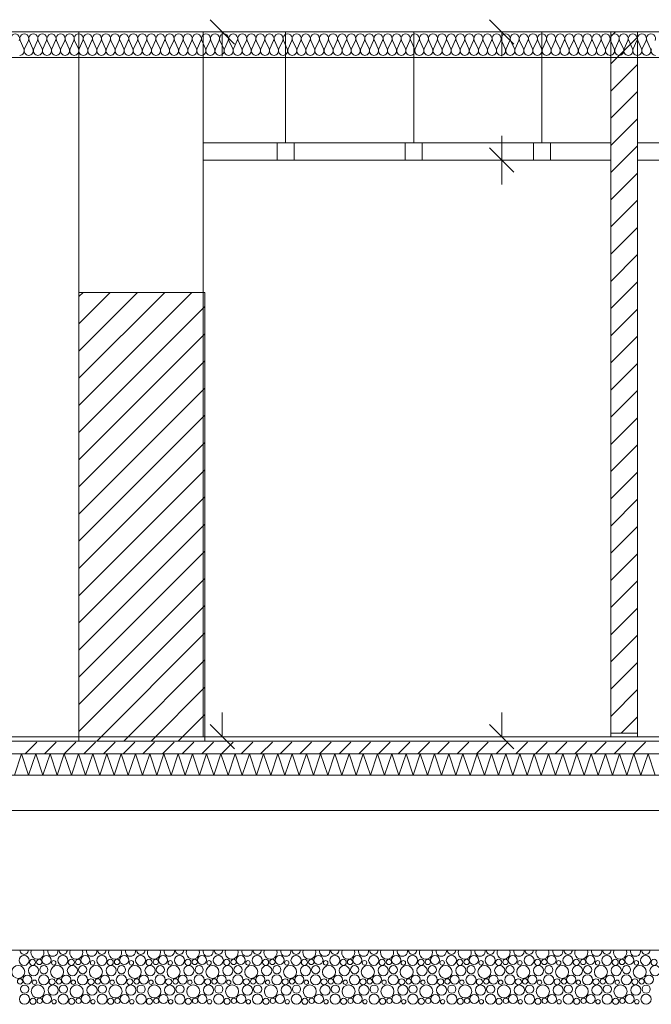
# Model space of a CAD drawing. Header units: millimetres. Extents: x 178516 to 426772, y -178579 to -115871.
# Tile 254 of 256: x 358125 to 361082, y -139136 to -134526. Entities that reach past the tile are written whole.
import ezdxf

# ---------------------------------------------------------------- set-up
doc = ezdxf.new("R2010")
doc.units = ezdxf.units.MM
doc.header["$MEASUREMENT"] = 0
doc.layers.get('0').update_dxf_attribs({"color": 252, "lineweight": 5})
for name, color, linetype, lineweight in [('Nowe_220-A Ściany', 252, 'Continuous', 5), ('Nowe_220-A Ściany_Nr_pióra__1', 252, 'Continuous', 5), ('Nowe_220-A Ściany_Nr_pióra__141', 252, 'Continuous', 5), ('Nowe_220-A Ściany_Nr_pióra__174', 252, 'Continuous', 5), ('Nowe_220-A Ściany_Nr_pióra__93', 252, 'Continuous', 5), ('Nowe_320-W Umeblowanie_Nr_pióra__103', 252, 'Continuous', 5), ('Nowe_810-G Ogólne_Nr_pióra__102', 252, 'Continuous', 5), ('Nowe_810-G Ogólne_Nr_pióra__24', 252, 'Continuous', 5), ('Nowe_810-G Ogólne_Nr_pióra__7', 252, 'Continuous', 5), ('Nowe_820-G Rysunki Obrazki_Nr_pióra__1', 252, 'Continuous', 5), ('Nowe_Nowe_220(1)-A Ściany zewnętrzne_Nr_pióra__3', 252, 'Continuous', 5), ('Nowe_Nowe_220(1)-A Ściany zewnętrzne_Nr_pióra__7', 252, 'Continuous', 5)]:
    doc.layers.add(name, color=color, linetype=linetype, lineweight=lineweight)

# ---------------------------------------------------------------- blocks, each defined once
blk = doc.blocks.new('podkład 20251118')
at = {"color": 252, "linetype": 'Continuous', "lineweight": 5}
for p, q in [((359129.9, -134640.4), (359015.9, -134526.4)), ((360438.6, -134640.4), (360324.6, -134526.4)), ((360438.6, -134640.4), (360324.6, -134526.4)), ((359072.9, -134583.4), (359072.9, -134697.4)), ((360381.6, -134583.4), (360381.6, -134697.4)), ((360381.6, -134583.4), (360381.6, -134697.4)), ((360381.6, -135183.4), (360381.6, -135069.4)), ((360438.6, -135240.4), (360324.6, -135126.4)), ((360324.6, -135126.4), (360438.6, -135240.4)), ((360381.6, -135183.4), (360381.6, -135297.4)), ((359072.9, -137883.4), (359072.9, -137769.4)), ((360381.6, -137883.4), (360381.6, -137769.4)), ((359015.9, -137826.4), (359129.9, -137940.4)), ((360324.6, -137826.4), (360438.6, -137940.4))]:
    blk.add_line(p, q, dxfattribs=at)
at = {"layer": 'Nowe_220-A Ściany', "color": 252, "linetype": 'Continuous', "lineweight": 5}
for p, q in [((360892.1, -134605.9), (360914.5, -134583.4)), ((360892.1, -134733.2), (361017.1, -134608.2)), ((360892.1, -134860.5), (361017.1, -134735.5)), ((360892.1, -134987.8), (361017.1, -134862.8)), ((360892.1, -135115), (361017.1, -134990)), ((360892.1, -135242.3), (361017.1, -135117.3)), ((360892.1, -135369.6), (361017.1, -135244.6)), ((360892.1, -135496.9), (361017.1, -135371.9)), ((360892.1, -135624.1), (361017.1, -135499.1)), ((360892.1, -135751.4), (361017.1, -135626.4)), ((360892.1, -135878.7), (361017.1, -135753.7)), ((358402.1, -135823.1), (358421.8, -135803.4)), ((358402.1, -135950.4), (358549, -135803.4)), ((358402.1, -136077.7), (358676.3, -135803.4)), ((358402.1, -136205), (358803.6, -135803.4)), ((358402.1, -136332.2), (358930.9, -135803.4)), ((358402.1, -136459.5), (358992.1, -135869.5)), ((360892.1, -136006), (361017.1, -135881)), ((358402.1, -136586.8), (358992.1, -135996.8)), ((360892.1, -136133.3), (361017.1, -136008.3)), ((358402.1, -136714.1), (358992.1, -136124.1)), ((360892.1, -136260.5), (361017.1, -136135.5)), ((358402.1, -136841.4), (358992.1, -136251.4)), ((360892.1, -136387.8), (361017.1, -136262.8)), ((358402.1, -136968.6), (358992.1, -136378.6)), ((360892.1, -136515.1), (361017.1, -136390.1)), ((358402.1, -137095.9), (358992.1, -136505.9)), ((360892.1, -136642.4), (361017.1, -136517.4)), ((358402.1, -137223.2), (358992.1, -136633.2)), ((360892.1, -136769.7), (361017.1, -136644.7)), ((358402.1, -137350.5), (358992.1, -136760.5)), ((360892.1, -136896.9), (361017.1, -136771.9)), ((358402.1, -137477.8), (358992.1, -136887.8)), ((360892.1, -137024.2), (361017.1, -136899.2)), ((358402.1, -137605), (358992.1, -137015)), ((360892.1, -137151.5), (361017.1, -137026.5)), ((358402.1, -137732.3), (358992.1, -137142.3)), ((360892.1, -137278.8), (361017.1, -137153.8)), ((358402.1, -137859.6), (358992.1, -137269.6)), ((360892.1, -137406.1), (361017.1, -137281.1)), ((358485.5, -137903.4), (358992.1, -137396.9)), ((360892.1, -137533.3), (361017.1, -137408.3)), ((358612.8, -137903.4), (358992.1, -137524.1)), ((360892.1, -137660.6), (361017.1, -137535.6)), ((358740.1, -137903.4), (358992.1, -137651.4)), ((360892.1, -137787.9), (361017.1, -137662.9)), ((358867.3, -137903.4), (358992.1, -137778.7)), ((360941, -137866.3), (361017.1, -137790.2)), ((358149.7, -137963.4), (358204.4, -137908.8)), ((358241.7, -137963.4), (358296.3, -137908.8)), ((358333.6, -137963.4), (358388.2, -137908.8)), ((358425.5, -137963.4), (358480.2, -137908.8)), ((358517.4, -137963.4), (358572.1, -137908.8)), ((358609.4, -137963.4), (358664, -137908.8)), ((358701.3, -137963.4), (358755.9, -137908.8)), ((358793.2, -137963.4), (358847.9, -137908.8)), ((358885.1, -137963.4), (358939.8, -137908.8)), ((358977.1, -137963.4), (359031.7, -137908.8)), ((359069, -137963.4), (359123.6, -137908.8)), ((359160.9, -137963.4), (359215.5, -137908.8)), ((359252.8, -137963.4), (359307.5, -137908.8)), ((359344.8, -137963.4), (359399.4, -137908.8)), ((359436.7, -137963.4), (359491.3, -137908.8)), ((359528.6, -137963.4), (359583.2, -137908.8)), ((359620.5, -137963.4), (359675.2, -137908.8)), ((359712.5, -137963.4), (359767.1, -137908.8)), ((359804.4, -137963.4), (359859, -137908.8)), ((359896.3, -137963.4), (359950.9, -137908.8)), ((359988.2, -137963.4), (360042.9, -137908.8)), ((360080.1, -137963.4), (360134.8, -137908.8)), ((360172.1, -137963.4), (360226.7, -137908.8)), ((360264, -137963.4), (360318.6, -137908.8)), ((360355.9, -137963.4), (360410.6, -137908.8)), ((360447.8, -137963.4), (360502.5, -137908.8)), ((360539.8, -137963.4), (360594.4, -137908.8)), ((360631.7, -137963.4), (360686.3, -137908.8)), ((360723.6, -137963.4), (360778.3, -137908.8)), ((360815.5, -137963.4), (360870.2, -137908.8)), ((360907.5, -137963.4), (360962.1, -137908.8)), ((360999.4, -137963.4), (361054, -137908.8))]:
    blk.add_line(p, q, dxfattribs=at)
at = {"layer": 'Nowe_220-A Ściany_Nr_pióra__1', "color": 252, "linetype": 'Continuous', "lineweight": 5}
for p, q in [((364505.6, -137883.4), (352852.1, -137883.4)), ((364505.6, -137963.4), (352852.1, -137963.4)), ((352852.1, -138063.4), (364505.6, -138063.4))]:
    blk.add_line(p, q, dxfattribs=at)
at = {"layer": 'Nowe_220-A Ściany_Nr_pióra__141', "color": 252, "linetype": 'Continuous', "lineweight": 5}
blk.add_line((364505.6, -137903.4), (352852.1, -137903.4), dxfattribs=at)
at = {"layer": 'Nowe_220-A Ściany_Nr_pióra__174', "color": 252, "linetype": 'Continuous', "lineweight": 5}
for p, q in [((358133.3, -137963.4), (358100, -138063.4)), ((358166.7, -138063.4), (358133.3, -137963.4)), ((358200, -137963.4), (358166.7, -138063.4)), ((358233.3, -138063.4), (358200, -137963.4)), ((358266.7, -137963.4), (358233.3, -138063.4)), ((358300, -138063.4), (358266.7, -137963.4)), ((358333.3, -137963.4), (358300, -138063.4)), ((358366.7, -138063.4), (358333.3, -137963.4)), ((358400, -137963.4), (358366.7, -138063.4)), ((358433.3, -138063.4), (358400, -137963.4)), ((358466.7, -137963.4), (358433.3, -138063.4)), ((358500, -138063.4), (358466.7, -137963.4)), ((358533.3, -137963.4), (358500, -138063.4)), ((358566.7, -138063.4), (358533.3, -137963.4)), ((358600, -137963.4), (358566.7, -138063.4)), ((358633.3, -138063.4), (358600, -137963.4)), ((358666.7, -137963.4), (358633.3, -138063.4)), ((358700, -138063.4), (358666.7, -137963.4)), ((358733.3, -137963.4), (358700, -138063.4)), ((358766.7, -138063.4), (358733.3, -137963.4)), ((358800, -137963.4), (358766.7, -138063.4)), ((358833.3, -138063.4), (358800, -137963.4)), ((358866.7, -137963.4), (358833.3, -138063.4)), ((358900, -138063.4), (358866.7, -137963.4)), ((358933.3, -137963.4), (358900, -138063.4)), ((358966.7, -138063.4), (358933.3, -137963.4)), ((359000, -137963.4), (358966.7, -138063.4)), ((359033.3, -138063.4), (359000, -137963.4)), ((359066.7, -137963.4), (359033.3, -138063.4)), ((359100, -138063.4), (359066.7, -137963.4)), ((359133.3, -137963.4), (359100, -138063.4)), ((359166.7, -138063.4), (359133.3, -137963.4)), ((359200, -137963.4), (359166.7, -138063.4)), ((359233.3, -138063.4), (359200, -137963.4)), ((359266.7, -137963.4), (359233.3, -138063.4)), ((359300, -138063.4), (359266.7, -137963.4)), ((359333.3, -137963.4), (359300, -138063.4)), ((359366.7, -138063.4), (359333.3, -137963.4)), ((359400, -137963.4), (359366.7, -138063.4)), ((359433.3, -138063.4), (359400, -137963.4)), ((359466.7, -137963.4), (359433.3, -138063.4)), ((359500, -138063.4), (359466.7, -137963.4)), ((359533.3, -137963.4), (359500, -138063.4)), ((359566.7, -138063.4), (359533.3, -137963.4)), ((359600, -137963.4), (359566.7, -138063.4)), ((359633.3, -138063.4), (359600, -137963.4)), ((359666.7, -137963.4), (359633.3, -138063.4)), ((359700, -138063.4), (359666.7, -137963.4)), ((359733.3, -137963.4), (359700, -138063.4)), ((359766.7, -138063.4), (359733.3, -137963.4)), ((359800, -137963.4), (359766.7, -138063.4)), ((359833.3, -138063.4), (359800, -137963.4)), ((359866.7, -137963.4), (359833.3, -138063.4)), ((359900, -138063.4), (359866.7, -137963.4)), ((359933.3, -137963.4), (359900, -138063.4)), ((359966.7, -138063.4), (359933.3, -137963.4)), ((360000, -137963.4), (359966.7, -138063.4)), ((360033.3, -138063.4), (360000, -137963.4)), ((360066.7, -137963.4), (360033.3, -138063.4)), ((360100, -138063.4), (360066.7, -137963.4)), ((360133.3, -137963.4), (360100, -138063.4)), ((360166.7, -138063.4), (360133.3, -137963.4)), ((360200, -137963.4), (360166.7, -138063.4)), ((360233.3, -138063.4), (360200, -137963.4)), ((360266.7, -137963.4), (360233.3, -138063.4)), ((360300, -138063.4), (360266.7, -137963.4)), ((360333.3, -137963.4), (360300, -138063.4)), ((360366.7, -138063.4), (360333.3, -137963.4)), ((360400, -137963.4), (360366.7, -138063.4)), ((360433.3, -138063.4), (360400, -137963.4)), ((360466.7, -137963.4), (360433.3, -138063.4)), ((360500, -138063.4), (360466.7, -137963.4)), ((360533.3, -137963.4), (360500, -138063.4)), ((360566.7, -138063.4), (360533.3, -137963.4)), ((360600, -137963.4), (360566.7, -138063.4)), ((360633.3, -138063.4), (360600, -137963.4)), ((360666.7, -137963.4), (360633.3, -138063.4)), ((360700, -138063.4), (360666.7, -137963.4)), ((360733.3, -137963.4), (360700, -138063.4)), ((360766.7, -138063.4), (360733.3, -137963.4)), ((360800, -137963.4), (360766.7, -138063.4)), ((360833.3, -138063.4), (360800, -137963.4)), ((360866.7, -137963.4), (360833.3, -138063.4)), ((360900, -138063.4), (360866.7, -137963.4)), ((360933.3, -137963.4), (360900, -138063.4)), ((360966.7, -138063.4), (360933.3, -137963.4)), ((361000, -137963.4), (360966.7, -138063.4)), ((361033.3, -138063.4), (361000, -137963.4)), ((361066.7, -137963.4), (361033.3, -138063.4)), ((361100, -138063.4), (361066.7, -137963.4))]:
    blk.add_line(p, q, dxfattribs=at)
at = {"layer": 'Nowe_220-A Ściany_Nr_pióra__93', "color": 252, "linetype": 'Continuous', "lineweight": 5}
for p, q in [((361017.1, -134583.4), (360892.1, -134583.4)), ((360892.1, -134583.4), (360892.1, -137866.3)), ((361017.1, -137866.3), (361017.1, -134583.4)), ((358992.1, -135803.4), (358402.1, -135803.4)), ((358402.1, -135803.4), (358402.1, -137903.4)), ((358992.1, -137903.4), (358992.1, -135803.4)), ((360892.1, -137866.3), (361017.1, -137866.3)), ((358402.1, -137903.4), (358992.1, -137903.4))]:
    blk.add_line(p, q, dxfattribs=at)
at = {"layer": 'Nowe_320-W Umeblowanie_Nr_pióra__103', "color": 252, "linetype": 'Continuous', "lineweight": 5}
for p, q in [((358144.3, -134663.6), (358126.6, -134623.2)), ((358165.6, -134623.2), (358147.9, -134663.6)), ((358186.8, -134663.6), (358169.1, -134623.2)), ((358208.1, -134623.2), (358190.4, -134663.6)), ((358229.3, -134663.6), (358211.7, -134623.2)), ((358250.6, -134623.2), (358232.9, -134663.6)), ((358271.9, -134663.6), (358254.2, -134623.2)), ((358293.1, -134623.2), (358275.4, -134663.6)), ((358314.4, -134663.6), (358296.7, -134623.2)), ((358335.6, -134623.2), (358318, -134663.6)), ((358356.9, -134663.6), (358339.2, -134623.2)), ((358378.2, -134623.2), (358360.5, -134663.6)), ((358399.4, -134663.6), (358381.7, -134623.2)), ((358420.7, -134623.2), (358403, -134663.6)), ((358442, -134663.6), (358424.3, -134623.2)), ((358463.2, -134623.2), (358445.5, -134663.6)), ((358484.5, -134663.6), (358466.8, -134623.2)), ((358505.7, -134623.2), (358488, -134663.6)), ((358527, -134663.6), (358509.3, -134623.2)), ((358548.3, -134623.2), (358530.6, -134663.6)), ((358569.5, -134663.6), (358551.8, -134623.2)), ((358590.8, -134623.2), (358573.1, -134663.6)), ((358612, -134663.6), (358594.4, -134623.2)), ((358633.3, -134623.2), (358615.6, -134663.6)), ((358654.6, -134663.6), (358636.9, -134623.2)), ((358675.8, -134623.2), (358658.1, -134663.6)), ((358697.1, -134663.6), (358679.4, -134623.2)), ((358718.3, -134623.2), (358700.7, -134663.6)), ((358739.6, -134663.6), (358721.9, -134623.2)), ((358760.9, -134623.2), (358743.2, -134663.6)), ((358782.1, -134663.6), (358764.4, -134623.2)), ((358803.4, -134623.2), (358785.7, -134663.6)), ((358824.7, -134663.6), (358807, -134623.2)), ((358845.9, -134623.2), (358828.2, -134663.6)), ((358867.2, -134663.6), (358849.5, -134623.2)), ((358888.4, -134623.2), (358870.7, -134663.6)), ((358909.7, -134663.6), (358892, -134623.2)), ((358931, -134623.2), (358913.3, -134663.6)), ((358952.2, -134663.6), (358934.5, -134623.2)), ((358973.5, -134623.2), (358955.8, -134663.6)), ((358994.7, -134663.6), (358977.1, -134623.2)), ((359016, -134623.2), (358998.3, -134663.6)), ((359037.3, -134663.6), (359019.6, -134623.2)), ((359058.5, -134623.2), (359040.8, -134663.6)), ((359079.8, -134663.6), (359062.1, -134623.2)), ((359101, -134623.2), (359083.4, -134663.6)), ((359122.3, -134663.6), (359104.6, -134623.2)), ((359143.6, -134623.2), (359125.9, -134663.6)), ((359164.8, -134663.6), (359147.1, -134623.2)), ((359186.1, -134623.2), (359168.4, -134663.6)), ((359207.4, -134663.6), (359189.7, -134623.2)), ((359228.6, -134623.2), (359210.9, -134663.6)), ((359249.9, -134663.6), (359232.2, -134623.2)), ((359271.1, -134623.2), (359253.4, -134663.6)), ((359292.4, -134663.6), (359274.7, -134623.2)), ((359313.7, -134623.2), (359296, -134663.6)), ((359334.9, -134663.6), (359317.2, -134623.2)), ((359356.2, -134623.2), (359338.5, -134663.6)), ((359377.4, -134663.6), (359359.8, -134623.2)), ((359398.7, -134623.2), (359381, -134663.6)), ((359420, -134663.6), (359402.3, -134623.2)), ((359441.2, -134623.2), (359423.5, -134663.6)), ((359462.5, -134663.6), (359444.8, -134623.2)), ((359483.7, -134623.2), (359466.1, -134663.6)), ((359505, -134663.6), (359487.3, -134623.2)), ((359526.3, -134623.2), (359508.6, -134663.6)), ((359547.5, -134663.6), (359529.8, -134623.2)), ((359568.8, -134623.2), (359551.1, -134663.6)), ((359590.1, -134663.6), (359572.4, -134623.2)), ((359611.3, -134623.2), (359593.6, -134663.6)), ((359632.6, -134663.6), (359614.9, -134623.2)), ((359653.8, -134623.2), (359636.1, -134663.6)), ((359675.1, -134663.6), (359657.4, -134623.2)), ((359696.4, -134623.2), (359678.7, -134663.6)), ((359717.6, -134663.6), (359699.9, -134623.2)), ((359738.9, -134623.2), (359721.2, -134663.6)), ((359760.1, -134663.6), (359742.5, -134623.2)), ((359781.4, -134623.2), (359763.7, -134663.6)), ((359802.7, -134663.6), (359785, -134623.2)), ((359823.9, -134623.2), (359806.2, -134663.6)), ((359845.2, -134663.6), (359827.5, -134623.2)), ((359866.4, -134623.2), (359848.8, -134663.6)), ((359887.7, -134663.6), (359870, -134623.2)), ((359909, -134623.2), (359891.3, -134663.6)), ((359930.2, -134663.6), (359912.5, -134623.2)), ((359951.5, -134623.2), (359933.8, -134663.6)), ((359972.8, -134663.6), (359955.1, -134623.2)), ((359994, -134623.2), (359976.3, -134663.6)), ((360015.3, -134663.6), (359997.6, -134623.2)), ((360036.5, -134623.2), (360018.8, -134663.6)), ((360057.8, -134663.6), (360040.1, -134623.2)), ((360079.1, -134623.2), (360061.4, -134663.6)), ((360100.3, -134663.6), (360082.6, -134623.2)), ((360121.6, -134623.2), (360103.9, -134663.6)), ((360142.8, -134663.6), (360125.2, -134623.2)), ((360164.1, -134623.2), (360146.4, -134663.6)), ((360185.4, -134663.6), (360167.7, -134623.2)), ((360206.6, -134623.2), (360188.9, -134663.6)), ((360227.9, -134663.6), (360210.2, -134623.2)), ((360249.1, -134623.2), (360231.5, -134663.6)), ((360270.4, -134663.6), (360252.7, -134623.2)), ((360291.7, -134623.2), (360274, -134663.6)), ((360312.9, -134663.6), (360295.2, -134623.2)), ((360334.2, -134623.2), (360316.5, -134663.6)), ((360355.5, -134663.6), (360337.8, -134623.2)), ((360376.7, -134623.2), (360359, -134663.6)), ((360398, -134663.6), (360380.3, -134623.2)), ((360419.2, -134623.2), (360401.5, -134663.6)), ((360440.5, -134663.6), (360422.8, -134623.2)), ((360461.8, -134623.2), (360444.1, -134663.6)), ((360483, -134663.6), (360465.3, -134623.2)), ((360504.3, -134623.2), (360486.6, -134663.6)), ((360525.5, -134663.6), (360507.9, -134623.2)), ((360546.8, -134623.2), (360529.1, -134663.6)), ((360568.1, -134663.6), (360550.4, -134623.2)), ((360589.3, -134623.2), (360571.6, -134663.6)), ((360610.6, -134663.6), (360592.9, -134623.2)), ((360631.8, -134623.2), (360614.2, -134663.6)), ((360653.1, -134663.6), (360635.4, -134623.2)), ((360674.4, -134623.2), (360656.7, -134663.6)), ((360695.6, -134663.6), (360677.9, -134623.2)), ((360716.9, -134623.2), (360699.2, -134663.6)), ((360738.2, -134663.6), (360720.5, -134623.2)), ((360759.4, -134623.2), (360741.7, -134663.6)), ((360780.7, -134663.6), (360763, -134623.2)), ((360801.9, -134623.2), (360784.2, -134663.6)), ((360823.2, -134663.6), (360805.5, -134623.2)), ((360844.5, -134623.2), (360826.8, -134663.6)), ((360865.7, -134663.6), (360848, -134623.2)), ((360887, -134623.2), (360869.3, -134663.6)), ((360908.2, -134663.6), (360890.5, -134623.2)), ((360929.5, -134623.2), (360911.8, -134663.6)), ((360950.8, -134663.6), (360933.1, -134623.2)), ((360972, -134623.2), (360954.3, -134663.6)), ((360993.3, -134663.6), (360975.6, -134623.2)), ((361014.5, -134623.2), (360996.9, -134663.6)), ((361035.8, -134663.6), (361018.1, -134623.2)), ((361057.1, -134623.2), (361039.4, -134663.6)), ((361078.3, -134663.6), (361060.6, -134623.2))]:
    blk.add_line(p, q, dxfattribs=at)
at = {"layer": 'Nowe_320-W Umeblowanie_Nr_pióra__103', "color": 252, "linetype": 'Continuous', "lineweight": 5, "extrusion": (0, 0, -1)}
for centre, start_param, end_param in [((358103.6, -134614.7), 4.299595, 8.266775), ((358146.1, -134614.7), 4.299595, 8.266775), ((358188.6, -134614.7), 4.299595, 8.266775), ((358231.1, -134614.7), 4.299595, 8.266775), ((358273.7, -134614.7), 4.299595, 8.266775), ((358316.2, -134614.7), 4.299595, 8.266775), ((358358.7, -134614.7), 4.299595, 8.266775), ((358401.2, -134614.7), 4.299595, 8.266775), ((358443.7, -134614.7), 4.299595, 8.266775), ((358486.3, -134614.7), 4.299595, 8.266775), ((358528.8, -134614.7), 4.299595, 8.266775), ((358571.3, -134614.7), 4.299595, 8.266775), ((358613.8, -134614.7), 4.299595, 8.266775), ((358656.4, -134614.7), 4.299595, 8.266775), ((358698.9, -134614.7), 4.299595, 8.266775), ((358741.4, -134614.7), 4.299595, 8.266775), ((358783.9, -134614.7), 4.299595, 8.266775), ((358826.4, -134614.7), 4.299595, 8.266775), ((358869, -134614.7), 4.299595, 8.266775), ((358911.5, -134614.7), 4.299595, 8.266775), ((358954, -134614.7), 4.299595, 8.266775), ((358996.5, -134614.7), 4.299595, 8.266775), ((359039.1, -134614.7), 4.299595, 8.266775), ((359081.6, -134614.7), 4.299595, 8.266775), ((359124.1, -134614.7), 4.299595, 8.266775), ((359166.6, -134614.7), 4.299595, 8.266775), ((359209.1, -134614.7), 4.299595, 8.266775), ((359251.7, -134614.7), 4.299595, 8.266775), ((359294.2, -134614.7), 4.299595, 8.266775), ((359336.7, -134614.7), 4.299595, 8.266775), ((359379.2, -134614.7), 4.299595, 8.266775), ((359421.7, -134614.7), 4.299595, 8.266775), ((359464.3, -134614.7), 4.299595, 8.266775), ((359506.8, -134614.7), 4.299595, 8.266775), ((359549.3, -134614.7), 4.299595, 8.266775), ((359591.8, -134614.7), 4.299595, 8.266775), ((359634.4, -134614.7), 4.299595, 8.266775), ((359676.9, -134614.7), 4.299595, 8.266775), ((359719.4, -134614.7), 4.299595, 8.266775), ((359761.9, -134614.7), 4.299595, 8.266775), ((359804.4, -134614.7), 4.299595, 8.266775), ((359847, -134614.7), 4.299595, 8.266775), ((359889.5, -134614.7), 4.299595, 8.266775), ((359932, -134614.7), 4.299595, 8.266775), ((359974.5, -134614.7), 4.299595, 8.266775), ((360017.1, -134614.7), 4.299595, 8.266775), ((360059.6, -134614.7), 4.299595, 8.266775), ((360102.1, -134614.7), 4.299595, 8.266775), ((360144.6, -134614.7), 4.299595, 8.266775), ((360187.1, -134614.7), 4.299595, 8.266775), ((360229.7, -134614.7), 4.299595, 8.266775), ((360272.2, -134614.7), 4.299595, 8.266775), ((360314.7, -134614.7), 4.299595, 8.266775), ((360357.2, -134614.7), 4.299595, 8.266775), ((360399.8, -134614.7), 4.299595, 8.266775), ((360442.3, -134614.7), 4.299595, 8.266775), ((360484.8, -134614.7), 4.299595, 8.266775), ((360527.3, -134614.7), 4.299595, 8.266775), ((360569.8, -134614.7), 4.299595, 8.266775), ((360612.4, -134614.7), 4.299595, 8.266775), ((360654.9, -134614.7), 4.299595, 8.266775), ((360697.4, -134614.7), 4.299595, 8.266775), ((360739.9, -134614.7), 4.299595, 8.266775), ((360782.5, -134614.7), 4.299595, 8.266775), ((360825, -134614.7), 4.299595, 8.266775), ((360867.5, -134614.7), 4.299595, 8.266775), ((360910, -134614.7), 4.299595, 8.266775), ((360952.5, -134614.7), 4.299595, 8.266775), ((360995.1, -134614.7), 4.299595, 8.266775), ((361037.6, -134614.7), 4.299595, 8.266775), ((361080.1, -134614.7), 4.299595, 8.266775), ((358124.8, -134672.1), 1.158003, 3.141593), ((358167.3, -134672.1), 3.141593, 5.125182), ((358167.3, -134672.1), 1.158003, 3.141593), ((358209.9, -134672.1), 3.141593, 5.125182), ((358209.9, -134672.1), 1.158003, 3.141593), ((358252.4, -134672.1), 3.141593, 5.125182), ((358252.4, -134672.1), 1.158003, 3.141593), ((358294.9, -134672.1), 3.141593, 5.125182), ((358294.9, -134672.1), 1.158003, 3.141593), ((358337.4, -134672.1), 3.141593, 5.125182), ((358337.4, -134672.1), 1.158003, 3.141593), ((358380, -134672.1), 3.141593, 5.125182), ((358380, -134672.1), 1.158003, 3.141593), ((358422.5, -134672.1), 3.141593, 5.125182), ((358422.5, -134672.1), 1.158003, 3.141593), ((358465, -134672.1), 3.141593, 5.125182), ((358465, -134672.1), 1.158003, 3.141593), ((358507.5, -134672.1), 3.141593, 5.125182), ((358507.5, -134672.1), 1.158003, 3.141593), ((358550, -134672.1), 3.141593, 5.125182), ((358550, -134672.1), 1.158003, 3.141593), ((358592.6, -134672.1), 3.141593, 5.125182), ((358592.6, -134672.1), 1.158003, 3.141593), ((358635.1, -134672.1), 3.141593, 5.125182), ((358635.1, -134672.1), 1.158003, 3.141593), ((358677.6, -134672.1), 3.141593, 5.125182), ((358677.6, -134672.1), 1.158003, 3.141593), ((358720.1, -134672.1), 3.141593, 5.125182), ((358720.1, -134672.1), 1.158003, 3.141593), ((358762.7, -134672.1), 3.141593, 5.125182), ((358762.7, -134672.1), 1.158003, 3.141593), ((358805.2, -134672.1), 3.141593, 5.125182), ((358805.2, -134672.1), 1.158003, 3.141593), ((358847.7, -134672.1), 3.141593, 5.125182), ((358847.7, -134672.1), 1.158003, 3.141593), ((358890.2, -134672.1), 3.141593, 5.125182), ((358890.2, -134672.1), 1.158003, 3.141593), ((358932.7, -134672.1), 3.141593, 5.125182), ((358932.7, -134672.1), 1.158003, 3.141593), ((358975.3, -134672.1), 3.141593, 5.125182), ((358975.3, -134672.1), 1.158003, 3.141593), ((359017.8, -134672.1), 3.141593, 5.125182), ((359017.8, -134672.1), 1.158003, 3.141593), ((359060.3, -134672.1), 3.141593, 5.125182), ((359060.3, -134672.1), 1.158003, 3.141593), ((359102.8, -134672.1), 3.141593, 5.125182), ((359102.8, -134672.1), 1.158003, 3.141593), ((359145.4, -134672.1), 3.141593, 5.125182), ((359145.4, -134672.1), 1.158003, 3.141593), ((359187.9, -134672.1), 3.141593, 5.125182), ((359187.9, -134672.1), 1.158003, 3.141593), ((359230.4, -134672.1), 3.141593, 5.125182), ((359230.4, -134672.1), 1.158003, 3.141593), ((359272.9, -134672.1), 3.141593, 5.125182), ((359272.9, -134672.1), 1.158003, 3.141593), ((359315.4, -134672.1), 3.141593, 5.125182), ((359315.4, -134672.1), 1.158003, 3.141593), ((359358, -134672.1), 3.141593, 5.125182), ((359358, -134672.1), 1.158003, 3.141593), ((359400.5, -134672.1), 3.141593, 5.125182), ((359400.5, -134672.1), 1.158003, 3.141593), ((359443, -134672.1), 3.141593, 5.125182), ((359443, -134672.1), 1.158003, 3.141593), ((359485.5, -134672.1), 3.141593, 5.125182), ((359485.5, -134672.1), 1.158003, 3.141593), ((359528.1, -134672.1), 3.141593, 5.125182), ((359528.1, -134672.1), 1.158003, 3.141593), ((359570.6, -134672.1), 3.141593, 5.125182), ((359570.6, -134672.1), 1.158003, 3.141593), ((359613.1, -134672.1), 3.141593, 5.125182), ((359613.1, -134672.1), 1.158003, 3.141593), ((359655.6, -134672.1), 3.141593, 5.125182), ((359655.6, -134672.1), 1.158003, 3.141593), ((359698.1, -134672.1), 3.141593, 5.125182), ((359698.1, -134672.1), 1.158003, 3.141593), ((359740.7, -134672.1), 3.141593, 5.125182), ((359740.7, -134672.1), 1.158003, 3.141593), ((359783.2, -134672.1), 3.141593, 5.125182), ((359783.2, -134672.1), 1.158003, 3.141593), ((359825.7, -134672.1), 3.141593, 5.125182), ((359825.7, -134672.1), 1.158003, 3.141593), ((359868.2, -134672.1), 3.141593, 5.125182), ((359868.2, -134672.1), 1.158003, 3.141593), ((359910.8, -134672.1), 3.141593, 5.125182), ((359910.8, -134672.1), 1.158003, 3.141593), ((359953.3, -134672.1), 3.141593, 5.125182), ((359953.3, -134672.1), 1.158003, 3.141593), ((359995.8, -134672.1), 3.141593, 5.125182), ((359995.8, -134672.1), 1.158003, 3.141593), ((360038.3, -134672.1), 3.141593, 5.125182), ((360038.3, -134672.1), 1.158003, 3.141593), ((360080.8, -134672.1), 3.141593, 5.125182), ((360080.8, -134672.1), 1.158003, 3.141593), ((360123.4, -134672.1), 3.141593, 5.125182), ((360123.4, -134672.1), 1.158003, 3.141593), ((360165.9, -134672.1), 3.141593, 5.125182), ((360165.9, -134672.1), 1.158003, 3.141593), ((360208.4, -134672.1), 3.141593, 5.125182), ((360208.4, -134672.1), 1.158003, 3.141593), ((360250.9, -134672.1), 3.141593, 5.125182), ((360250.9, -134672.1), 1.158003, 3.141593), ((360293.5, -134672.1), 3.141593, 5.125182), ((360293.5, -134672.1), 1.158003, 3.141593), ((360336, -134672.1), 3.141593, 5.125182), ((360336, -134672.1), 1.158003, 3.141593), ((360378.5, -134672.1), 3.141593, 5.125182), ((360378.5, -134672.1), 1.158003, 3.141593), ((360421, -134672.1), 3.141593, 5.125182), ((360421, -134672.1), 1.158003, 3.141593), ((360463.5, -134672.1), 3.141593, 5.125182), ((360463.5, -134672.1), 1.158003, 3.141593), ((360506.1, -134672.1), 3.141593, 5.125182), ((360506.1, -134672.1), 1.158003, 3.141593), ((360548.6, -134672.1), 3.141593, 5.125182), ((360548.6, -134672.1), 1.158003, 3.141593), ((360591.1, -134672.1), 3.141593, 5.125182), ((360591.1, -134672.1), 1.158003, 3.141593), ((360633.6, -134672.1), 3.141593, 5.125182), ((360633.6, -134672.1), 1.158003, 3.141593), ((360676.2, -134672.1), 3.141593, 5.125182), ((360676.2, -134672.1), 1.158003, 3.141593), ((360718.7, -134672.1), 3.141593, 5.125182), ((360718.7, -134672.1), 1.158003, 3.141593), ((360761.2, -134672.1), 3.141593, 5.125182), ((360761.2, -134672.1), 1.158003, 3.141593), ((360803.7, -134672.1), 3.141593, 5.125182), ((360803.7, -134672.1), 1.158003, 3.141593), ((360846.2, -134672.1), 3.141593, 5.125182), ((360846.2, -134672.1), 1.158003, 3.141593), ((360888.8, -134672.1), 3.141593, 5.125182), ((360888.8, -134672.1), 1.158003, 3.141593), ((360931.3, -134672.1), 3.141593, 5.125182), ((360931.3, -134672.1), 1.158003, 3.141593), ((360973.8, -134672.1), 3.141593, 5.125182), ((360973.8, -134672.1), 1.158003, 3.141593), ((361016.3, -134672.1), 3.141593, 5.125182), ((361016.3, -134672.1), 1.158003, 3.141593), ((361058.9, -134672.1), 3.141593, 5.125182), ((361058.9, -134672.1), 1.158003, 3.141593), ((361101.4, -134672.1), 3.141593, 5.125182)]:
    blk.add_ellipse(centre, major_axis=(0, 21.3), ratio=0.999683, start_param=start_param, end_param=end_param, dxfattribs=at)
at = {"layer": 'Nowe_810-G Ogólne_Nr_pióra__102', "color": 252, "linetype": 'Continuous', "lineweight": 5}
for centre, radius in [((358145.3, -138930.3), 23.7), ((358184.8, -138939.8), 14.3), ((358216.7, -138938), 12.5), ((358250.4, -138929.2), 21.3), ((358284.1, -138941.9), 10.3), ((358327.1, -138930.3), 23.7), ((358366.7, -138939.8), 14.3), ((358398.6, -138938), 12.5), ((358432.3, -138929.2), 21.3), ((358465.9, -138941.9), 10.3), ((358509, -138930.3), 23.7), ((358548.5, -138939.8), 14.3), ((358580.4, -138938), 12.5), ((358614.1, -138929.2), 21.3), ((358647.8, -138941.9), 10.3), ((358690.8, -138930.3), 23.7), ((358730.4, -138939.8), 14.3), ((358762.3, -138938), 12.5), ((358796, -138929.2), 21.3), ((358829.7, -138941.9), 10.3), ((358872.7, -138930.3), 23.7), ((358912.2, -138939.8), 14.3), ((358944.1, -138938), 12.5), ((358977.8, -138929.2), 21.3), ((359011.5, -138941.9), 10.3), ((359054.6, -138930.3), 23.7), ((359094.1, -138939.8), 14.3), ((359126, -138938), 12.5), ((359159.7, -138929.2), 21.3), ((359193.4, -138941.9), 10.3), ((359236.4, -138930.3), 23.7), ((359275.9, -138939.8), 14.3), ((359307.8, -138938), 12.5), ((359341.5, -138929.2), 21.3), ((359375.2, -138941.9), 10.3), ((359418.3, -138930.3), 23.7), ((359457.8, -138939.8), 14.3), ((359489.7, -138938), 12.5), ((359523.4, -138929.2), 21.3), ((359557.1, -138941.9), 10.3), ((359600.1, -138930.3), 23.7), ((359639.6, -138939.8), 14.3), ((359671.5, -138938), 12.5), ((359705.2, -138929.2), 21.3), ((359738.9, -138941.9), 10.3), ((359782, -138930.3), 23.7), ((359821.5, -138939.8), 14.3), ((359853.4, -138938), 12.5), ((359887.1, -138929.2), 21.3), ((359920.8, -138941.9), 10.3), ((359963.8, -138930.3), 23.7), ((360003.3, -138939.8), 14.3), ((360035.3, -138938), 12.5), ((360068.9, -138929.2), 21.3), ((360102.6, -138941.9), 10.3), ((360145.7, -138930.3), 23.7), ((360185.2, -138939.8), 14.3), ((360217.1, -138938), 12.5), ((360250.8, -138929.2), 21.3), ((360284.5, -138941.9), 10.3), ((360327.5, -138930.3), 23.7), ((360367, -138939.8), 14.3), ((360399, -138938), 12.5), ((360432.6, -138929.2), 21.3), ((360466.3, -138941.9), 10.3), ((360509.4, -138930.3), 23.7), ((360548.9, -138939.8), 14.3), ((360580.8, -138938), 12.5), ((360614.5, -138929.2), 21.3), ((360648.2, -138941.9), 10.3), ((360691.2, -138930.3), 23.7), ((360730.8, -138939.8), 14.3), ((360762.7, -138938), 12.5), ((360796.4, -138929.2), 21.3), ((360830, -138941.9), 10.3), ((360873.1, -138930.3), 23.7), ((360912.6, -138939.8), 14.3), ((360944.5, -138938), 12.5), ((360978.2, -138929.2), 21.3), ((361011.9, -138941.9), 10.3), ((361054.9, -138930.3), 23.7), ((361094.5, -138939.8), 14.3), ((358117.9, -138984.7), 30.6), ((358189.6, -138978.5), 23.9), ((358237.7, -138974.1), 19.2), ((358299.7, -138984.7), 30.6), ((358371.5, -138978.5), 23.9), ((358419.5, -138974.1), 19.2), ((358481.6, -138984.7), 30.6), ((358553.3, -138978.5), 23.9), ((358601.4, -138974.1), 19.2), ((358663.4, -138984.7), 30.6), ((358735.2, -138978.5), 23.9), ((358783.2, -138974.1), 19.2), ((358845.3, -138984.7), 30.6), ((358917, -138978.5), 23.9), ((358965.1, -138974.1), 19.2), ((359027.1, -138984.7), 30.6), ((359098.9, -138978.5), 23.9), ((359146.9, -138974.1), 19.2), ((359209, -138984.7), 30.6), ((359280.8, -138978.5), 23.9), ((359328.8, -138974.1), 19.2), ((359390.8, -138984.7), 30.6), ((359462.6, -138978.5), 23.9), ((359510.6, -138974.1), 19.2), ((359572.7, -138984.7), 30.6), ((359644.5, -138978.5), 23.9), ((359692.5, -138974.1), 19.2), ((359754.5, -138984.7), 30.6), ((359826.3, -138978.5), 23.9), ((359874.3, -138974.1), 19.2), ((359936.4, -138984.7), 30.6), ((360008.2, -138978.5), 23.9), ((360056.2, -138974.1), 19.2), ((360118.2, -138984.7), 30.6), ((360190, -138978.5), 23.9), ((360238, -138974.1), 19.2), ((360300.1, -138984.7), 30.6), ((360371.9, -138978.5), 23.9), ((360419.9, -138974.1), 19.2), ((360482, -138984.7), 30.6), ((360553.7, -138978.5), 23.9), ((360601.8, -138974.1), 19.2), ((360663.8, -138984.7), 30.6), ((360735.6, -138978.5), 23.9), ((360783.6, -138974.1), 19.2), ((360845.7, -138984.7), 30.6), ((360917.4, -138978.5), 23.9), ((360965.5, -138974.1), 19.2), ((361027.5, -138984.7), 30.6), ((361099.3, -138978.5), 23.9), ((358126.7, -139029), 12.5), ((358160.4, -139020.2), 21.3), ((358194.1, -139032.9), 10.3), ((358237.1, -139021.3), 23.7), ((358276.7, -139030.8), 14.3), ((358308.6, -139029), 12.5), ((358342.3, -139020.2), 21.3), ((358375.9, -139032.9), 10.3), ((358419, -139021.3), 23.7), ((358458.5, -139030.8), 14.3), ((358490.4, -139029), 12.5), ((358524.1, -139020.2), 21.3), ((358557.8, -139032.9), 10.3), ((358600.8, -139021.3), 23.7), ((358640.4, -139030.8), 14.3), ((358672.3, -139029), 12.5), ((358706, -139020.2), 21.3), ((358739.7, -139032.9), 10.3), ((358782.7, -139021.3), 23.7), ((358822.2, -139030.8), 14.3), ((358854.1, -139029), 12.5), ((358887.8, -139020.2), 21.3), ((358921.5, -139032.9), 10.3), ((358964.6, -139021.3), 23.7), ((359004.1, -139030.8), 14.3), ((359036, -139029), 12.5), ((359069.7, -139020.2), 21.3), ((359103.4, -139032.9), 10.3), ((359146.4, -139021.3), 23.7), ((359185.9, -139030.8), 14.3), ((359217.8, -139029), 12.5), ((359251.5, -139020.2), 21.3), ((359285.2, -139032.9), 10.3), ((359328.3, -139021.3), 23.7), ((359367.8, -139030.8), 14.3), ((359399.7, -139029), 12.5), ((359433.4, -139020.2), 21.3), ((359467.1, -139032.9), 10.3), ((359510.1, -139021.3), 23.7), ((359549.6, -139030.8), 14.3), ((359581.5, -139029), 12.5), ((359615.2, -139020.2), 21.3), ((359648.9, -139032.9), 10.3), ((359692, -139021.3), 23.7), ((359731.5, -139030.8), 14.3), ((359763.4, -139029), 12.5), ((359797.1, -139020.2), 21.3), ((359830.8, -139032.9), 10.3), ((359873.8, -139021.3), 23.7), ((359913.3, -139030.8), 14.3), ((359945.3, -139029), 12.5), ((359978.9, -139020.2), 21.3), ((360012.6, -139032.9), 10.3), ((360055.7, -139021.3), 23.7), ((360095.2, -139030.8), 14.3), ((360127.1, -139029), 12.5), ((360160.8, -139020.2), 21.3), ((360194.5, -139032.9), 10.3), ((360237.5, -139021.3), 23.7), ((360277, -139030.8), 14.3), ((360309, -139029), 12.5), ((360342.6, -139020.2), 21.3), ((360376.3, -139032.9), 10.3), ((360419.4, -139021.3), 23.7), ((360458.9, -139030.8), 14.3), ((360490.8, -139029), 12.5), ((360524.5, -139020.2), 21.3), ((360558.2, -139032.9), 10.3), ((360601.2, -139021.3), 23.7), ((360640.8, -139030.8), 14.3), ((360672.7, -139029), 12.5), ((360706.4, -139020.2), 21.3), ((360740, -139032.9), 10.3), ((360783.1, -139021.3), 23.7), ((360822.6, -139030.8), 14.3), ((360854.5, -139029), 12.5), ((360888.2, -139020.2), 21.3), ((360921.9, -139032.9), 10.3), ((360964.9, -139021.3), 23.7), ((361004.5, -139030.8), 14.3), ((361036.4, -139029), 12.5), ((361070.1, -139020.2), 21.3), ((358147.7, -139065.1), 19.2), ((358209.7, -139075.7), 30.6), ((358281.5, -139069.5), 23.9), ((358329.5, -139065.1), 19.2), ((358391.6, -139075.7), 30.6), ((358463.3, -139069.5), 23.9), ((358511.4, -139065.1), 19.2), ((358573.4, -139075.7), 30.6), ((358645.2, -139069.5), 23.9), ((358693.2, -139065.1), 19.2), ((358755.3, -139075.7), 30.6), ((358827, -139069.5), 23.9), ((358875.1, -139065.1), 19.2), ((358937.1, -139075.7), 30.6), ((359008.9, -139069.5), 23.9), ((359056.9, -139065.1), 19.2), ((359119, -139075.7), 30.6), ((359190.8, -139069.5), 23.9), ((359238.8, -139065.1), 19.2), ((359300.8, -139075.7), 30.6), ((359372.6, -139069.5), 23.9), ((359420.6, -139065.1), 19.2), ((359482.7, -139075.7), 30.6), ((359554.5, -139069.5), 23.9), ((359602.5, -139065.1), 19.2), ((359664.5, -139075.7), 30.6), ((359736.3, -139069.5), 23.9), ((359784.3, -139065.1), 19.2), ((359846.4, -139075.7), 30.6), ((359918.2, -139069.5), 23.9), ((359966.2, -139065.1), 19.2), ((360028.2, -139075.7), 30.6), ((360100, -139069.5), 23.9), ((360148, -139065.1), 19.2), ((360210.1, -139075.7), 30.6), ((360281.9, -139069.5), 23.9), ((360329.9, -139065.1), 19.2), ((360392, -139075.7), 30.6), ((360463.7, -139069.5), 23.9), ((360511.8, -139065.1), 19.2), ((360573.8, -139075.7), 30.6), ((360645.6, -139069.5), 23.9), ((360693.6, -139065.1), 19.2), ((360755.7, -139075.7), 30.6), ((360827.4, -139069.5), 23.9), ((360875.5, -139065.1), 19.2), ((360937.5, -139075.7), 30.6), ((361009.3, -139069.5), 23.9), ((361057.3, -139065.1), 19.2), ((358147.1, -139112.3), 23.7), ((358186.7, -139121.8), 14.3), ((358218.6, -139120), 12.5), ((358252.3, -139111.2), 21.3), ((358285.9, -139123.9), 10.3), ((358329, -139112.3), 23.7), ((358368.5, -139121.8), 14.3), ((358400.4, -139120), 12.5), ((358434.1, -139111.2), 21.3), ((358467.8, -139123.9), 10.3), ((358510.8, -139112.3), 23.7), ((358550.4, -139121.8), 14.3), ((358582.3, -139120), 12.5), ((358616, -139111.2), 21.3), ((358649.7, -139123.9), 10.3), ((358692.7, -139112.3), 23.7), ((358732.2, -139121.8), 14.3), ((358764.1, -139120), 12.5), ((358797.8, -139111.2), 21.3), ((358831.5, -139123.9), 10.3), ((358874.6, -139112.3), 23.7), ((358914.1, -139121.8), 14.3), ((358946, -139120), 12.5), ((358979.7, -139111.2), 21.3), ((359013.4, -139123.9), 10.3), ((359056.4, -139112.3), 23.7), ((359095.9, -139121.8), 14.3), ((359127.8, -139120), 12.5), ((359161.5, -139111.2), 21.3), ((359195.2, -139123.9), 10.3), ((359238.3, -139112.3), 23.7), ((359277.8, -139121.8), 14.3), ((359309.7, -139120), 12.5), ((359343.4, -139111.2), 21.3), ((359377.1, -139123.9), 10.3), ((359420.1, -139112.3), 23.7), ((359459.6, -139121.8), 14.3), ((359491.5, -139120), 12.5), ((359525.2, -139111.2), 21.3), ((359558.9, -139123.9), 10.3), ((359602, -139112.3), 23.7), ((359641.5, -139121.8), 14.3), ((359673.4, -139120), 12.5), ((359707.1, -139111.2), 21.3), ((359740.8, -139123.9), 10.3), ((359783.8, -139112.3), 23.7), ((359823.3, -139121.8), 14.3), ((359855.3, -139120), 12.5), ((359888.9, -139111.2), 21.3), ((359922.6, -139123.9), 10.3), ((359965.7, -139112.3), 23.7), ((360005.2, -139121.8), 14.3), ((360037.1, -139120), 12.5), ((360070.8, -139111.2), 21.3), ((360104.5, -139123.9), 10.3), ((360147.5, -139112.3), 23.7), ((360187, -139121.8), 14.3), ((360219, -139120), 12.5), ((360252.6, -139111.2), 21.3), ((360286.3, -139123.9), 10.3), ((360329.4, -139112.3), 23.7), ((360368.9, -139121.8), 14.3), ((360400.8, -139120), 12.5), ((360434.5, -139111.2), 21.3), ((360468.2, -139123.9), 10.3), ((360511.2, -139112.3), 23.7), ((360550.8, -139121.8), 14.3), ((360582.7, -139120), 12.5), ((360616.4, -139111.2), 21.3), ((360650, -139123.9), 10.3), ((360693.1, -139112.3), 23.7), ((360732.6, -139121.8), 14.3), ((360764.5, -139120), 12.5), ((360798.2, -139111.2), 21.3), ((360831.9, -139123.9), 10.3), ((360874.9, -139112.3), 23.7), ((360914.5, -139121.8), 14.3), ((360946.4, -139120), 12.5), ((360980.1, -139111.2), 21.3), ((361013.8, -139123.9), 10.3), ((361056.8, -139112.3), 23.7)]:
    blk.add_circle(centre, radius, dxfattribs=at)
for centre, radius, start, end in [((358145.8, -138883.1), 19.2, 177.2707, 2.7293), ((358207.9, -138893.7), 30.6, 157.8268, 22.1732), ((358279.6, -138887.5), 23.9, 167.1071, 12.8929), ((358327.7, -138883.1), 19.2, 177.2707, 2.7293), ((358389.7, -138893.7), 30.6, 157.8268, 22.1732), ((358461.5, -138887.5), 23.9, 167.1071, 12.8929), ((358509.5, -138883.1), 19.2, 177.2707, 2.7293), ((358571.6, -138893.7), 30.6, 157.8268, 22.1732), ((358643.3, -138887.5), 23.9, 167.1071, 12.8929), ((358691.4, -138883.1), 19.2, 177.2707, 2.7293), ((358753.4, -138893.7), 30.6, 157.8268, 22.1732), ((358825.2, -138887.5), 23.9, 167.1071, 12.8929), ((358873.2, -138883.1), 19.2, 177.2707, 2.7293), ((358935.3, -138893.7), 30.6, 157.8268, 22.1732), ((359007, -138887.5), 23.9, 167.1071, 12.8929), ((359055.1, -138883.1), 19.2, 177.2707, 2.7293), ((359117.1, -138893.7), 30.6, 157.8268, 22.1732), ((359188.9, -138887.5), 23.9, 167.1071, 12.8929), ((359236.9, -138883.1), 19.2, 177.2707, 2.7293), ((359299, -138893.7), 30.6, 157.8268, 22.1732), ((359370.8, -138887.5), 23.9, 167.1071, 12.8929), ((359418.8, -138883.1), 19.2, 177.2707, 2.7293), ((359480.8, -138893.7), 30.6, 157.8268, 22.1732), ((359552.6, -138887.5), 23.9, 167.1071, 12.8929), ((359600.6, -138883.1), 19.2, 177.2707, 2.7293), ((359662.7, -138893.7), 30.6, 157.8268, 22.1732), ((359734.5, -138887.5), 23.9, 167.1071, 12.8929), ((359782.5, -138883.1), 19.2, 177.2707, 2.7293), ((359844.5, -138893.7), 30.6, 157.8268, 22.1732), ((359916.3, -138887.5), 23.9, 167.1071, 12.8929), ((359964.3, -138883.1), 19.2, 177.2707, 2.7293), ((360026.4, -138893.7), 30.6, 157.8268, 22.1732), ((360098.2, -138887.5), 23.9, 167.1071, 12.8929), ((360146.2, -138883.1), 19.2, 177.2707, 2.7293), ((360208.2, -138893.7), 30.6, 157.8268, 22.1732), ((360280, -138887.5), 23.9, 167.1071, 12.8929), ((360328, -138883.1), 19.2, 177.2707, 2.7293), ((360390.1, -138893.7), 30.6, 157.8268, 22.1732), ((360461.9, -138887.5), 23.9, 167.1071, 12.8929), ((360509.9, -138883.1), 19.2, 177.2707, 2.7293), ((360572, -138893.7), 30.6, 157.8268, 22.1732), ((360643.7, -138887.5), 23.9, 167.1071, 12.8929), ((360691.8, -138883.1), 19.2, 177.2707, 2.7293), ((360753.8, -138893.7), 30.6, 157.8268, 22.1732), ((360825.6, -138887.5), 23.9, 167.1071, 12.8929), ((360873.6, -138883.1), 19.2, 177.2707, 2.7293), ((360935.7, -138893.7), 30.6, 157.8268, 22.1732), ((361007.4, -138887.5), 23.9, 167.1071, 12.8929), ((361055.5, -138883.1), 19.2, 177.2707, 2.7293)]:
    blk.add_arc(centre, radius, start, end, dxfattribs=at)
at = {"layer": 'Nowe_810-G Ogólne_Nr_pióra__24', "color": 252, "linetype": 'Continuous', "lineweight": 5}
blk.add_line((352852.1, -138882.2), (364505.6, -138882.2), dxfattribs=at)
at = {"layer": 'Nowe_810-G Ogólne_Nr_pióra__7', "color": 252, "linetype": 'Continuous', "lineweight": 5}
for p, q in [((352852.1, -134583.4), (358984.4, -134583.4)), ((358984.4, -134583.4), (364650.2, -134583.4))]:
    blk.add_line(p, q, dxfattribs=at)
at = {"layer": 'Nowe_820-G Rysunki Obrazki_Nr_pióra__1', "color": 252, "linetype": 'Continuous', "lineweight": 5}
for p, q in [((364505.6, -134583.4), (352852.1, -134583.4)), ((364503.1, -134703.4), (352852.1, -134703.4))]:
    blk.add_line(p, q, dxfattribs=at)
at = {"layer": 'Nowe_Nowe_220(1)-A Ściany zewnętrzne_Nr_pióra__3', "color": 252, "linetype": 'Continuous', "lineweight": 5}
for p, q in [((359369.5, -135103.4), (359369.5, -134583.4)), ((359969.5, -135103.4), (359969.5, -134583.4)), ((360569.5, -135103.4), (360569.5, -134583.4)), ((358984.4, -135103.4), (360892.1, -135103.4)), ((359329.5, -135103.4), (359329.5, -135183.4)), ((359409.5, -135103.4), (359409.5, -135183.4)), ((359929.5, -135103.4), (359929.5, -135183.4)), ((360009.5, -135103.4), (360009.5, -135183.4)), ((360529.5, -135103.4), (360529.5, -135183.4)), ((360609.5, -135103.4), (360609.5, -135183.4)), ((361017.1, -135103.4), (364505.6, -135103.4)), ((358984.4, -135183.4), (360892.1, -135183.4)), ((361017.1, -135183.4), (364505.6, -135183.4))]:
    blk.add_line(p, q, dxfattribs=at)
at = {"layer": 'Nowe_Nowe_220(1)-A Ściany zewnętrzne_Nr_pióra__7', "color": 252, "linetype": 'Continuous', "lineweight": 5}
for p, q in [((358984.4, -134583.4), (358402.1, -134583.4)), ((358402.1, -134583.4), (358402.1, -137883.4)), ((358984.4, -137883.4), (358984.4, -134583.4)), ((360892.1, -137883.4), (360892.1, -134583.4)), ((360892.1, -134583.4), (361017.1, -134583.4)), ((361017.1, -134583.4), (361017.1, -137883.4)), ((364505.6, -137883.4), (352852.1, -137883.4)), ((358402.1, -137883.4), (358984.4, -137883.4)), ((361017.1, -137883.4), (360892.1, -137883.4)), ((352852.1, -138229.2), (364505.6, -138229.2))]:
    blk.add_line(p, q, dxfattribs=at)

msp = doc.modelspace()

# ---------------------------------------------------------------- block references
msp.add_blockref('podkład 20251118', (0, 0))

doc.saveas('drawing.dxf')
